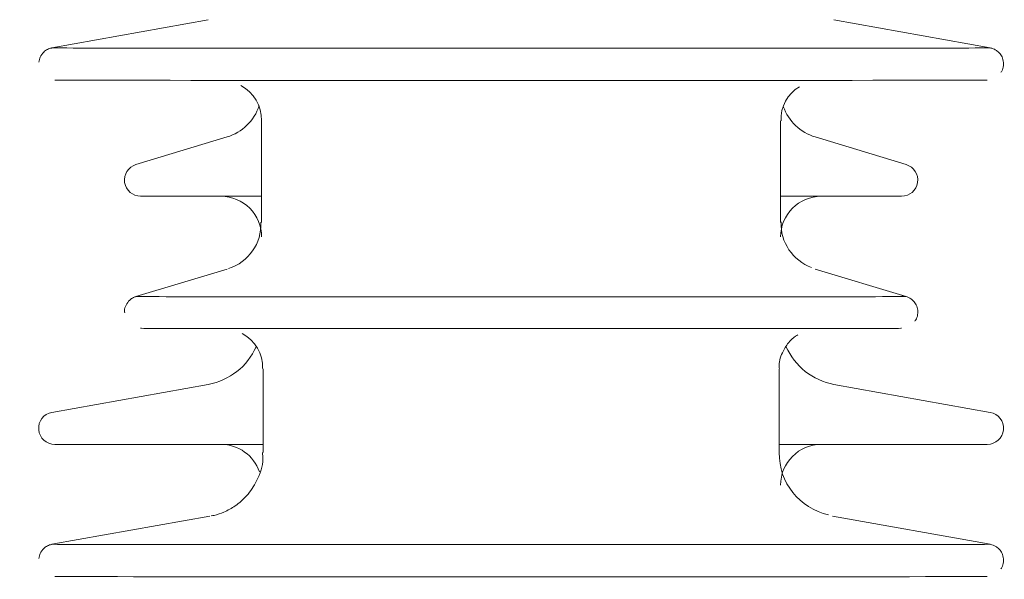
# Model space of a CAD drawing. Header units: millimetres. Extents: x -2674 to -2203, y -551 to -52.
# Tile 110 of 136: x -2285.469 to -2284.255, y -75.408 to -74.718. Entities that reach past the tile are written whole.
import ezdxf
from ezdxf.lldxf.tags import DXFTag

# ---------------------------------------------------------------- set-up
doc = ezdxf.new("R2010")
doc.units = ezdxf.units.MM
doc.layers.add('layer 1', color=7, linetype='Continuous')
tags = doc.linetypes.add('New Line13', pattern=[28.3, 19, -3.1, 3.1, -3.1]).pattern_tags.tags
tags[10:11] = [DXFTag(74, 4), DXFTag(75, 0), DXFTag(340, '0'), DXFTag(46, 1.0), DXFTag(50, 0.0), DXFTag(44, 0.0), DXFTag(45, 0.0)]
tags[8:9] = [DXFTag(74, 4), DXFTag(75, 0), DXFTag(340, '0'), DXFTag(46, 1.0), DXFTag(50, 0.0), DXFTag(44, 0.0), DXFTag(45, 0.0)]
tags[6:7] = [DXFTag(74, 4), DXFTag(75, 0), DXFTag(340, '0'), DXFTag(46, 1.0), DXFTag(50, 0.0), DXFTag(44, 0.0), DXFTag(45, 0.0)]
tags[4:5] = [DXFTag(74, 4), DXFTag(75, 0), DXFTag(340, '0'), DXFTag(46, 1.0), DXFTag(50, 0.0), DXFTag(44, 0.0), DXFTag(45, 0.0)]

msp = doc.modelspace()

# ---------------------------------------------------------------- linework, layer by layer
at = {"layer": 'layer 1', "linetype": 'New Line13', "lineweight": 9}
msp.add_open_spline([(-2284.5439, -71.8982), (-2284.5439, -71.8888), (-2284.5439, -71.8794), (-2284.5439, -71.87), (-2284.5439, -71.87), (-2284.5439, -69.9598), (-2285.3508, -70.2101), (-2285.8153, -71.7946), (-2285.8153, -71.7946), (-2286.513, -74.175), (-2286.4379, -79.5665), (-2286.2639, -82.8158), (-2286.2639, -82.8158), (-2286.1564, -84.824), (-2286.0111, -86.0139), (-2286.0111, -88.5338), (-2286.0111, -88.5338), (-2286.0111, -88.5391), (-2286.0111, -88.5445), (-2286.0111, -88.5498), (-2286.0111, -88.5498), (-2286.0111, -92.7162), (-2286.18, -96.4901), (-2286.18, -100.6565), (-2286.18, -100.6565), (-2286.18, -100.6582), (-2286.18, -100.6599), (-2286.18, -100.6615)], degree=3, knots=[0, 0, 0, 0, 0.125, 0.125, 0.125, 0.125, 0.25, 0.25, 0.25, 0.25, 0.375, 0.375, 0.375, 0.375, 0.5, 0.5, 0.5, 0.5, 0.625, 0.625, 0.625, 0.625, 0.75, 0.75, 0.75, 0.75, 1, 1, 1, 1], dxfattribs=at)
at = {"layer": 'layer 1', "lineweight": 9}
for points, knots in [([(-2284.4742, -71.879), (-2284.4765, -71.7196), (-2284.4792, -71.585), (-2284.4882, -71.4581), (-2284.4882, -71.4581), (-2284.4964, -71.3426), (-2284.5097, -71.2336), (-2284.5265, -71.1361), (-2284.5265, -71.1361), (-2284.5411, -71.0513), (-2284.5582, -70.9752), (-2284.5781, -70.9069), (-2284.5781, -70.9069), (-2284.5908, -70.8631), (-2284.6046, -70.8224), (-2284.6195, -70.785), (-2284.6195, -70.785), (-2284.6321, -70.7533), (-2284.6454, -70.7239), (-2284.6595, -70.6967), (-2284.6595, -70.6967), (-2284.6714, -70.6737), (-2284.6838, -70.6523), (-2284.6971, -70.6322), (-2284.6971, -70.6322), (-2284.7121, -70.6095), (-2284.7281, -70.5883), (-2284.7451, -70.5693), (-2284.7451, -70.5693), (-2284.7727, -70.5385), (-2284.8027, -70.5132), (-2284.834, -70.4943), (-2284.834, -70.4943), (-2284.8673, -70.4742), (-2284.9019, -70.4614), (-2284.9367, -70.4553), (-2284.9367, -70.4553), (-2284.9703, -70.4493), (-2285.0042, -70.4496), (-2285.0382, -70.4555), (-2285.0382, -70.4555), (-2285.0699, -70.461), (-2285.1017, -70.4713), (-2285.1337, -70.4864), (-2285.1337, -70.4864), (-2285.1607, -70.4991), (-2285.1879, -70.5153), (-2285.2144, -70.5343), (-2285.2144, -70.5343), (-2285.2388, -70.5517), (-2285.2627, -70.5716), (-2285.2864, -70.5936), (-2285.2864, -70.5936), (-2285.3149, -70.6203), (-2285.3431, -70.6504), (-2285.371, -70.6836), (-2285.371, -70.6836), (-2285.4037, -70.7226), (-2285.436, -70.766), (-2285.468, -70.814), (-2285.468, -70.814), (-2285.5001, -70.8621), (-2285.532, -70.9148), (-2285.5633, -70.972), (-2285.5633, -70.972), (-2285.5934, -71.0268), (-2285.6231, -71.0857), (-2285.6522, -71.1486), (-2285.6522, -71.1486), (-2285.6801, -71.2088), (-2285.7074, -71.2726), (-2285.7342, -71.3402), (-2285.7342, -71.3402), (-2285.7605, -71.4066), (-2285.7863, -71.4766), (-2285.8114, -71.5502), (-2285.8114, -71.5502), (-2285.8613, -71.6968), (-2285.9084, -71.8579), (-2285.9521, -72.0324), (-2285.9521, -72.0324), (-2285.9956, -72.2061), (-2286.0358, -72.393), (-2286.0728, -72.5912), (-2286.0728, -72.5912), (-2286.1098, -72.7894), (-2286.1436, -72.9988), (-2286.1743, -73.2172), (-2286.1743, -73.2172), (-2286.2051, -73.4358), (-2286.2327, -73.6634), (-2286.2575, -73.8979), (-2286.2575, -73.8979), (-2286.2824, -74.1329), (-2286.3044, -74.3749), (-2286.3239, -74.6221), (-2286.3239, -74.6221), (-2286.3434, -74.8705), (-2286.3603, -75.1242), (-2286.3749, -75.3815), (-2286.3749, -75.3815), (-2286.3814, -75.4964), (-2286.3874, -75.6121), (-2286.393, -75.7284), (-2286.393, -75.7284), (-2286.3988, -75.849), (-2286.4041, -75.9703), (-2286.409, -76.0922), (-2286.409, -76.0922), (-2286.414, -76.2184), (-2286.4185, -76.3452), (-2286.4226, -76.4725), (-2286.4226, -76.4725), (-2286.4266, -76.5943), (-2286.43, -76.7165), (-2286.4331, -76.8391), (-2286.4331, -76.8391), (-2286.4358, -76.9425), (-2286.4381, -77.0462), (-2286.4401, -77.1501), (-2286.4401, -77.1501), (-2286.4418, -77.2348), (-2286.4433, -77.3196), (-2286.4446, -77.4044), (-2286.4446, -77.4044), (-2286.446, -77.4926), (-2286.4472, -77.5809), (-2286.4482, -77.6692), (-2286.4482, -77.6692), (-2286.4496, -77.797), (-2286.4507, -77.9249), (-2286.4514, -78.0529), (-2286.4514, -78.0529), (-2286.4522, -78.2033), (-2286.4525, -78.3538), (-2286.4524, -78.5041), (-2286.4524, -78.5041), (-2286.4523, -78.6525), (-2286.4517, -78.8007), (-2286.4507, -78.9486), (-2286.4507, -78.9486), (-2286.4497, -79.0906), (-2286.4483, -79.2322), (-2286.4466, -79.3734), (-2286.4466, -79.3734), (-2286.445, -79.5088), (-2286.443, -79.6438), (-2286.4406, -79.7783), (-2286.4406, -79.7783), (-2286.4383, -79.9112), (-2286.4357, -80.0436), (-2286.4328, -80.1754), (-2286.4328, -80.1754), (-2286.4271, -80.4386), (-2286.4201, -80.6991), (-2286.4121, -80.9553), (-2286.4121, -80.9553), (-2286.4042, -81.2112), (-2286.3952, -81.4629), (-2286.3855, -81.7088), (-2286.3855, -81.7088), (-2286.3757, -81.9543), (-2286.3651, -82.1941), (-2286.3539, -82.4257), (-2286.3539, -82.4257), (-2286.3427, -82.657), (-2286.3308, -82.8802), (-2286.3186, -83.0945), (-2286.3186, -83.0945), (-2286.3063, -83.3092), (-2286.2937, -83.515), (-2286.2809, -83.7151), (-2286.2809, -83.7151), (-2286.2682, -83.9158), (-2286.2553, -84.1108), (-2286.2424, -84.3036), (-2286.2424, -84.3036), (-2286.2296, -84.4965), (-2286.2169, -84.6873), (-2286.2044, -84.8797), (-2286.2044, -84.8797), (-2286.192, -85.0714), (-2286.1799, -85.2647), (-2286.1683, -85.4642), (-2286.1683, -85.4642), (-2286.1569, -85.6618), (-2286.1459, -85.8654), (-2286.1359, -86.0788), (-2286.1359, -86.0788), (-2286.1285, -86.2367), (-2286.1215, -86.4), (-2286.1153, -86.5696), (-2286.1153, -86.5696), (-2286.1091, -86.7379), (-2286.1035, -86.9125), (-2286.0988, -87.0929), (-2286.0988, -87.0929), (-2286.0948, -87.2472), (-2286.0914, -87.4058), (-2286.0887, -87.5676), (-2286.0887, -87.5676), (-2286.086, -87.7324), (-2286.084, -87.9005), (-2286.0827, -88.07), (-2286.0827, -88.07), (-2286.0814, -88.2461), (-2286.081, -88.4238), (-2286.081, -88.6012), (-2286.081, -88.6012), (-2286.081, -88.7778), (-2286.0814, -88.9542), (-2286.0821, -89.1303), (-2286.0821, -89.1303), (-2286.0827, -89.3042), (-2286.0836, -89.4778), (-2286.0848, -89.6508), (-2286.0848, -89.6508), (-2286.0859, -89.8226), (-2286.0873, -89.9939), (-2286.0889, -90.1644), (-2286.0889, -90.1644), (-2286.0905, -90.3345), (-2286.0923, -90.5038), (-2286.0943, -90.6724), (-2286.0943, -90.6724), (-2286.0985, -91.0251), (-2286.1036, -91.3745), (-2286.1091, -91.7207), (-2286.1091, -91.7207), (-2286.1147, -92.0673), (-2286.1209, -92.4107), (-2286.1274, -92.7518), (-2286.1274, -92.7518), (-2286.134, -93.0931), (-2286.1409, -93.4321), (-2286.1479, -93.7699), (-2286.1479, -93.7699), (-2286.155, -94.1078), (-2286.1622, -94.4446), (-2286.1693, -94.7816), (-2286.1693, -94.7816), (-2286.1765, -95.1184), (-2286.1836, -95.4554), (-2286.1905, -95.794), (-2286.1905, -95.794), (-2286.1956, -96.0421), (-2286.2005, -96.2909), (-2286.2052, -96.5411), (-2286.2052, -96.5411), (-2286.21, -96.791), (-2286.2145, -97.0421), (-2286.2187, -97.295), (-2286.2187, -97.295), (-2286.2229, -97.5429), (-2286.2268, -97.7925), (-2286.2303, -98.0438), (-2286.2303, -98.0438), (-2286.2317, -98.1397), (-2286.233, -98.236), (-2286.2342, -98.3325), (-2286.2342, -98.3325), (-2286.2354, -98.4306), (-2286.2366, -98.529), (-2286.2378, -98.6278), (-2286.2378, -98.6278), (-2286.2392, -98.7511), (-2286.2405, -98.8748), (-2286.2417, -98.9987), (-2286.2417, -98.9987), (-2286.2432, -99.1516), (-2286.2444, -99.3047), (-2286.2456, -99.4599), (-2286.2456, -99.4599), (-2286.2469, -99.6449), (-2286.248, -99.8328), (-2286.2487, -100.0133), (-2286.2487, -100.0133), (-2286.2493, -100.1748), (-2286.2496, -100.3303), (-2286.2498, -100.5015)], [0, 0, 0, 0, 0.014085, 0.014085, 0.014085, 0.014085, 0.028169, 0.028169, 0.028169, 0.028169, 0.042254, 0.042254, 0.042254, 0.042254, 0.056338, 0.056338, 0.056338, 0.056338, 0.070423, 0.070423, 0.070423, 0.070423, 0.084507, 0.084507, 0.084507, 0.084507, 0.098592, 0.098592, 0.098592, 0.098592, 0.112676, 0.112676, 0.112676, 0.112676, 0.126761, 0.126761, 0.126761, 0.126761, 0.140845, 0.140845, 0.140845, 0.140845, 0.15493, 0.15493, 0.15493, 0.15493, 0.169014, 0.169014, 0.169014, 0.169014, 0.183099, 0.183099, 0.183099, 0.183099, 0.197183, 0.197183, 0.197183, 0.197183, 0.211268, 0.211268, 0.211268, 0.211268, 0.225352, 0.225352, 0.225352, 0.225352, 0.239437, 0.239437, 0.239437, 0.239437, 0.253521, 0.253521, 0.253521, 0.253521, 0.267606, 0.267606, 0.267606, 0.267606, 0.28169, 0.28169, 0.28169, 0.28169, 0.295775, 0.295775, 0.295775, 0.295775, 0.309859, 0.309859, 0.309859, 0.309859, 0.323944, 0.323944, 0.323944, 0.323944, 0.338028, 0.338028, 0.338028, 0.338028, 0.352113, 0.352113, 0.352113, 0.352113, 0.366197, 0.366197, 0.366197, 0.366197, 0.380282, 0.380282, 0.380282, 0.380282, 0.394366, 0.394366, 0.394366, 0.394366, 0.408451, 0.408451, 0.408451, 0.408451, 0.422535, 0.422535, 0.422535, 0.422535, 0.43662, 0.43662, 0.43662, 0.43662, 0.450704, 0.450704, 0.450704, 0.450704, 0.464789, 0.464789, 0.464789, 0.464789, 0.478873, 0.478873, 0.478873, 0.478873, 0.492958, 0.492958, 0.492958, 0.492958, 0.507042, 0.507042, 0.507042, 0.507042, 0.521127, 0.521127, 0.521127, 0.521127, 0.535211, 0.535211, 0.535211, 0.535211, 0.549296, 0.549296, 0.549296, 0.549296, 0.56338, 0.56338, 0.56338, 0.56338, 0.577465, 0.577465, 0.577465, 0.577465, 0.591549, 0.591549, 0.591549, 0.591549, 0.605634, 0.605634, 0.605634, 0.605634, 0.619718, 0.619718, 0.619718, 0.619718, 0.633803, 0.633803, 0.633803, 0.633803, 0.647887, 0.647887, 0.647887, 0.647887, 0.661972, 0.661972, 0.661972, 0.661972, 0.676056, 0.676056, 0.676056, 0.676056, 0.690141, 0.690141, 0.690141, 0.690141, 0.704225, 0.704225, 0.704225, 0.704225, 0.71831, 0.71831, 0.71831, 0.71831, 0.732394, 0.732394, 0.732394, 0.732394, 0.746479, 0.746479, 0.746479, 0.746479, 0.760563, 0.760563, 0.760563, 0.760563, 0.774648, 0.774648, 0.774648, 0.774648, 0.788732, 0.788732, 0.788732, 0.788732, 0.802817, 0.802817, 0.802817, 0.802817, 0.816901, 0.816901, 0.816901, 0.816901, 0.830986, 0.830986, 0.830986, 0.830986, 0.84507, 0.84507, 0.84507, 0.84507, 0.859155, 0.859155, 0.859155, 0.859155, 0.873239, 0.873239, 0.873239, 0.873239, 0.887324, 0.887324, 0.887324, 0.887324, 0.901408, 0.901408, 0.901408, 0.901408, 0.915493, 0.915493, 0.915493, 0.915493, 0.929577, 0.929577, 0.929577, 0.929577, 0.943662, 0.943662, 0.943662, 0.943662, 0.957746, 0.957746, 0.957746, 0.957746, 0.971831, 0.971831, 0.971831, 0.971831, 1, 1, 1, 1]), ([(-2286.1099, -100.5015), (-2286.1097, -100.3506), (-2286.1094, -100.2125), (-2286.1089, -100.0693), (-2286.1089, -100.0693), (-2286.1084, -99.9019), (-2286.1074, -99.7273), (-2286.1063, -99.5554), (-2286.1063, -99.5554), (-2286.1053, -99.4083), (-2286.1041, -99.2631), (-2286.1028, -99.1179), (-2286.1028, -99.1179), (-2286.1017, -98.9968), (-2286.1005, -98.8758), (-2286.0992, -98.7552), (-2286.0992, -98.7552), (-2286.0982, -98.6585), (-2286.0971, -98.562), (-2286.0959, -98.4658), (-2286.0959, -98.4658), (-2286.0948, -98.3789), (-2286.0937, -98.2921), (-2286.0926, -98.2055), (-2286.0926, -98.2055), (-2286.0898, -97.9965), (-2286.0867, -97.7888), (-2286.0835, -97.5822), (-2286.0835, -97.5822), (-2286.0801, -97.3698), (-2286.0765, -97.1587), (-2286.0728, -96.9486), (-2286.0728, -96.9486), (-2286.066, -96.5723), (-2286.0588, -96.1993), (-2286.0512, -95.8282), (-2286.0512, -95.8282), (-2286.0437, -95.457), (-2286.0359, -95.0878), (-2286.028, -94.7188), (-2286.028, -94.7188), (-2286.021, -94.3894), (-2286.014, -94.0602), (-2286.0071, -93.7298), (-2286.0071, -93.7298), (-2286.0002, -93.3998), (-2285.9935, -93.0687), (-2285.9872, -92.7353), (-2285.9872, -92.7353), (-2285.9808, -92.4025), (-2285.9748, -92.0675), (-2285.9693, -91.7294), (-2285.9693, -91.7294), (-2285.9639, -91.3921), (-2285.959, -91.0517), (-2285.9548, -90.7081), (-2285.9548, -90.7081), (-2285.9525, -90.5131), (-2285.9504, -90.3171), (-2285.9486, -90.1202), (-2285.9486, -90.1202), (-2285.9467, -89.9222), (-2285.9452, -89.7234), (-2285.944, -89.5238), (-2285.944, -89.5238), (-2285.9429, -89.3221), (-2285.942, -89.1196), (-2285.9415, -88.9168), (-2285.9415, -88.9168), (-2285.941, -88.7094), (-2285.9407, -88.5016), (-2285.9415, -88.2945), (-2285.9415, -88.2945), (-2285.9423, -88.0925), (-2285.9441, -87.8912), (-2285.9468, -87.6939), (-2285.9468, -87.6939), (-2285.9496, -87.5018), (-2285.9533, -87.3135), (-2285.9579, -87.1311), (-2285.9579, -87.1311), (-2285.9624, -86.9486), (-2285.9679, -86.7719), (-2285.9741, -86.6015), (-2285.9741, -86.6015), (-2285.9803, -86.4301), (-2285.9872, -86.265), (-2285.9946, -86.1055), (-2285.9946, -86.1055), (-2286.0045, -85.8905), (-2286.0154, -85.6855), (-2286.0269, -85.4867), (-2286.0269, -85.4867), (-2286.0384, -85.2867), (-2286.0504, -85.0931), (-2286.0628, -84.9014), (-2286.0628, -84.9014), (-2286.0751, -84.7095), (-2286.0878, -84.5196), (-2286.1006, -84.3277), (-2286.1006, -84.3277), (-2286.1133, -84.1366), (-2286.1261, -83.9435), (-2286.1388, -83.745), (-2286.1388, -83.745), (-2286.1514, -83.5476), (-2286.164, -83.3447), (-2286.1762, -83.1334), (-2286.1762, -83.1334), (-2286.1883, -82.9228), (-2286.2001, -82.7039), (-2286.2113, -82.4767), (-2286.2113, -82.4767), (-2286.2225, -82.2493), (-2286.2331, -82.0138), (-2286.2429, -81.7724), (-2286.2429, -81.7724), (-2286.2527, -81.5306), (-2286.2617, -81.283), (-2286.2697, -81.0311), (-2286.2697, -81.0311), (-2286.2778, -80.7788), (-2286.2849, -80.5222), (-2286.2909, -80.2627), (-2286.2909, -80.2627), (-2286.2939, -80.1329), (-2286.2966, -80.0023), (-2286.299, -79.8711), (-2286.299, -79.8711), (-2286.3014, -79.7393), (-2286.3036, -79.607), (-2286.3054, -79.4741), (-2286.3054, -79.4741), (-2286.3072, -79.3363), (-2286.3087, -79.1979), (-2286.3099, -79.0592), (-2286.3099, -79.0592), (-2286.3111, -78.9147), (-2286.3119, -78.7697), (-2286.3123, -78.6246), (-2286.3123, -78.6246), (-2286.3126, -78.4744), (-2286.3126, -78.324), (-2286.312, -78.1735), (-2286.312, -78.1735), (-2286.3115, -78.0394), (-2286.3106, -77.9052), (-2286.3093, -77.7711), (-2286.3093, -77.7711), (-2286.3084, -77.6769), (-2286.3072, -77.5827), (-2286.3059, -77.4886), (-2286.3059, -77.4886), (-2286.3047, -77.4073), (-2286.3034, -77.3261), (-2286.302, -77.2449), (-2286.302, -77.2449), (-2286.3002, -77.1477), (-2286.2982, -77.0506), (-2286.2959, -76.9537), (-2286.2959, -76.9537), (-2286.2932, -76.8374), (-2286.2902, -76.7214), (-2286.2867, -76.6057), (-2286.2867, -76.6057), (-2286.2829, -76.4773), (-2286.2787, -76.3493), (-2286.2739, -76.2219), (-2286.2739, -76.2219), (-2286.2693, -76.0982), (-2286.2642, -75.9749), (-2286.2586, -75.8523), (-2286.2586, -75.8523), (-2286.2533, -75.7341), (-2286.2475, -75.6164), (-2286.2412, -75.4995), (-2286.2412, -75.4995), (-2286.2272, -75.2396), (-2286.2109, -74.9833), (-2286.1919, -74.7321), (-2286.1919, -74.7321), (-2286.1732, -74.4833), (-2286.1519, -74.2395), (-2286.1277, -74.0026), (-2286.1277, -74.0026), (-2286.1036, -73.7661), (-2286.0766, -73.5365), (-2286.0466, -73.3159), (-2286.0466, -73.3159), (-2286.0167, -73.0956), (-2285.9837, -72.8842), (-2285.9475, -72.684), (-2285.9475, -72.684), (-2285.9114, -72.4842), (-2285.8721, -72.2955), (-2285.8297, -72.1205), (-2285.8297, -72.1205), (-2285.787, -71.945), (-2285.7412, -71.7832), (-2285.6929, -71.637), (-2285.6929, -71.637), (-2285.6686, -71.5635), (-2285.6437, -71.4939), (-2285.6183, -71.4281), (-2285.6183, -71.4281), (-2285.5926, -71.3614), (-2285.5664, -71.2985), (-2285.5399, -71.2396), (-2285.5399, -71.2396), (-2285.5122, -71.1782), (-2285.4843, -71.1211), (-2285.4562, -71.0682), (-2285.4562, -71.0682), (-2285.427, -71.0131), (-2285.3976, -70.9627), (-2285.3681, -70.9169), (-2285.3681, -70.9169), (-2285.3383, -70.8704), (-2285.3085, -70.8287), (-2285.2791, -70.7921), (-2285.2791, -70.7921), (-2285.2536, -70.7603), (-2285.2284, -70.7324), (-2285.2038, -70.7083), (-2285.2038, -70.7083), (-2285.1837, -70.6885), (-2285.1639, -70.6713), (-2285.145, -70.6568), (-2285.145, -70.6568), (-2285.1252, -70.6417), (-2285.1063, -70.6294), (-2285.0879, -70.6196), (-2285.0879, -70.6196), (-2285.0659, -70.608), (-2285.0445, -70.5998), (-2285.0238, -70.5952), (-2285.0238, -70.5952), (-2285.0015, -70.5903), (-2284.98, -70.5897), (-2284.9598, -70.5931), (-2284.9598, -70.5931), (-2284.9388, -70.5967), (-2284.9192, -70.6048), (-2284.9003, -70.617), (-2284.9003, -70.617), (-2284.8822, -70.6288), (-2284.8648, -70.6443), (-2284.8469, -70.6651), (-2284.8469, -70.6651), (-2284.8358, -70.678), (-2284.8245, -70.6929), (-2284.813, -70.7105), (-2284.813, -70.7105), (-2284.8029, -70.726), (-2284.7927, -70.7437), (-2284.7826, -70.7631), (-2284.7826, -70.7631), (-2284.7708, -70.786), (-2284.7594, -70.8114), (-2284.7484, -70.8393), (-2284.7484, -70.8393), (-2284.7354, -70.8723), (-2284.7231, -70.9087), (-2284.7116, -70.9487), (-2284.7116, -70.9487), (-2284.6983, -70.9946), (-2284.6861, -71.0453), (-2284.6753, -71.1003), (-2284.6753, -71.1003), (-2284.6632, -71.1618), (-2284.6527, -71.2287), (-2284.6439, -71.302), (-2284.6439, -71.302), (-2284.6341, -71.3831), (-2284.6263, -71.4719), (-2284.6217, -71.564), (-2284.6217, -71.564), (-2284.6176, -71.6434), (-2284.6159, -71.7252), (-2284.6148, -71.8174)], [0, 0, 0, 0, 0.014085, 0.014085, 0.014085, 0.014085, 0.028169, 0.028169, 0.028169, 0.028169, 0.042254, 0.042254, 0.042254, 0.042254, 0.056338, 0.056338, 0.056338, 0.056338, 0.070423, 0.070423, 0.070423, 0.070423, 0.084507, 0.084507, 0.084507, 0.084507, 0.098592, 0.098592, 0.098592, 0.098592, 0.112676, 0.112676, 0.112676, 0.112676, 0.126761, 0.126761, 0.126761, 0.126761, 0.140845, 0.140845, 0.140845, 0.140845, 0.15493, 0.15493, 0.15493, 0.15493, 0.169014, 0.169014, 0.169014, 0.169014, 0.183099, 0.183099, 0.183099, 0.183099, 0.197183, 0.197183, 0.197183, 0.197183, 0.211268, 0.211268, 0.211268, 0.211268, 0.225352, 0.225352, 0.225352, 0.225352, 0.239437, 0.239437, 0.239437, 0.239437, 0.253521, 0.253521, 0.253521, 0.253521, 0.267606, 0.267606, 0.267606, 0.267606, 0.28169, 0.28169, 0.28169, 0.28169, 0.295775, 0.295775, 0.295775, 0.295775, 0.309859, 0.309859, 0.309859, 0.309859, 0.323944, 0.323944, 0.323944, 0.323944, 0.338028, 0.338028, 0.338028, 0.338028, 0.352113, 0.352113, 0.352113, 0.352113, 0.366197, 0.366197, 0.366197, 0.366197, 0.380282, 0.380282, 0.380282, 0.380282, 0.394366, 0.394366, 0.394366, 0.394366, 0.408451, 0.408451, 0.408451, 0.408451, 0.422535, 0.422535, 0.422535, 0.422535, 0.43662, 0.43662, 0.43662, 0.43662, 0.450704, 0.450704, 0.450704, 0.450704, 0.464789, 0.464789, 0.464789, 0.464789, 0.478873, 0.478873, 0.478873, 0.478873, 0.492958, 0.492958, 0.492958, 0.492958, 0.507042, 0.507042, 0.507042, 0.507042, 0.521127, 0.521127, 0.521127, 0.521127, 0.535211, 0.535211, 0.535211, 0.535211, 0.549296, 0.549296, 0.549296, 0.549296, 0.56338, 0.56338, 0.56338, 0.56338, 0.577465, 0.577465, 0.577465, 0.577465, 0.591549, 0.591549, 0.591549, 0.591549, 0.605634, 0.605634, 0.605634, 0.605634, 0.619718, 0.619718, 0.619718, 0.619718, 0.633803, 0.633803, 0.633803, 0.633803, 0.647887, 0.647887, 0.647887, 0.647887, 0.661972, 0.661972, 0.661972, 0.661972, 0.676056, 0.676056, 0.676056, 0.676056, 0.690141, 0.690141, 0.690141, 0.690141, 0.704225, 0.704225, 0.704225, 0.704225, 0.71831, 0.71831, 0.71831, 0.71831, 0.732394, 0.732394, 0.732394, 0.732394, 0.746479, 0.746479, 0.746479, 0.746479, 0.760563, 0.760563, 0.760563, 0.760563, 0.774648, 0.774648, 0.774648, 0.774648, 0.788732, 0.788732, 0.788732, 0.788732, 0.802817, 0.802817, 0.802817, 0.802817, 0.816901, 0.816901, 0.816901, 0.816901, 0.830986, 0.830986, 0.830986, 0.830986, 0.84507, 0.84507, 0.84507, 0.84507, 0.859155, 0.859155, 0.859155, 0.859155, 0.873239, 0.873239, 0.873239, 0.873239, 0.887324, 0.887324, 0.887324, 0.887324, 0.901408, 0.901408, 0.901408, 0.901408, 0.915493, 0.915493, 0.915493, 0.915493, 0.929577, 0.929577, 0.929577, 0.929577, 0.943662, 0.943662, 0.943662, 0.943662, 0.957746, 0.957746, 0.957746, 0.957746, 0.971831, 0.971831, 0.971831, 0.971831, 1, 1, 1, 1]), ([(-2285.4291, -74.7526), (-2285.4295, -74.7526), (-2285.4299, -74.7527), (-2285.4303, -74.7528), (-2285.4303, -74.7528), (-2285.4318, -74.7531), (-2285.4335, -74.7537), (-2285.435, -74.7544), (-2285.435, -74.7544), (-2285.4367, -74.7553), (-2285.4383, -74.7564), (-2285.4398, -74.7578), (-2285.4398, -74.7578), (-2285.4416, -74.7595), (-2285.4432, -74.7616), (-2285.4442, -74.7639), (-2285.4442, -74.7639), (-2285.445, -74.7658), (-2285.4454, -74.7679), (-2285.4459, -74.7703)], [0, 0, 0, 0, 0.166667, 0.166667, 0.166667, 0.166667, 0.333333, 0.333333, 0.333333, 0.333333, 0.5, 0.5, 0.5, 0.5, 0.666667, 0.666667, 0.666667, 0.666667, 1, 1, 1, 1]), ([(-2285.4296, -74.7526), (-2285.4296, -74.7528), (-2285.1711, -74.753), (-2284.8519, -74.753), (-2284.8519, -74.753), (-2284.5327, -74.753), (-2284.2735, -74.7528), (-2284.2725, -74.7526)], [0, 0, 0, 0, 0.333333, 0.333333, 0.333333, 0.333333, 1, 1, 1, 1]), ([(-2284.2593, -74.7827), (-2284.2585, -74.7816), (-2284.2579, -74.7807), (-2284.2574, -74.7796), (-2284.2574, -74.7796), (-2284.2565, -74.7775), (-2284.2561, -74.775), (-2284.2561, -74.7726), (-2284.2561, -74.7726), (-2284.2561, -74.77), (-2284.2565, -74.7675), (-2284.2574, -74.7651), (-2284.2574, -74.7651), (-2284.2581, -74.7633), (-2284.2591, -74.7616), (-2284.2603, -74.76), (-2284.2603, -74.76), (-2284.2613, -74.7587), (-2284.2625, -74.7575), (-2284.2638, -74.7565), (-2284.2638, -74.7565), (-2284.2649, -74.7557), (-2284.266, -74.755), (-2284.2673, -74.7543), (-2284.2673, -74.7543), (-2284.2683, -74.7539), (-2284.2693, -74.7535), (-2284.2704, -74.7531), (-2284.2704, -74.7531), (-2284.2712, -74.7529), (-2284.272, -74.7527), (-2284.2727, -74.7526), (-2284.2727, -74.7526), (-2284.2731, -74.7525), (-2284.2734, -74.7525), (-2284.2737, -74.7525), (-2284.2737, -74.7525), (-2284.274, -74.7524), (-2284.2742, -74.7524), (-2284.2743, -74.7524), (-2284.2743, -74.7524), (-2284.2745, -74.7524), (-2284.2747, -74.7524), (-2284.2748, -74.7524), (-2284.2748, -74.7524), (-2284.275, -74.7523), (-2284.2752, -74.7523), (-2284.2753, -74.7523), (-2284.2753, -74.7523), (-2284.2756, -74.7523), (-2284.2757, -74.7523), (-2284.2759, -74.7523), (-2284.2759, -74.7523), (-2284.2762, -74.7523), (-2284.2768, -74.7523), (-2284.2773, -74.7523)], [0, 0, 0, 0, 0.066667, 0.066667, 0.066667, 0.066667, 0.133333, 0.133333, 0.133333, 0.133333, 0.2, 0.2, 0.2, 0.2, 0.266667, 0.266667, 0.266667, 0.266667, 0.333333, 0.333333, 0.333333, 0.333333, 0.4, 0.4, 0.4, 0.4, 0.466667, 0.466667, 0.466667, 0.466667, 0.533333, 0.533333, 0.533333, 0.533333, 0.6, 0.6, 0.6, 0.6, 0.666667, 0.666667, 0.666667, 0.666667, 0.733333, 0.733333, 0.733333, 0.733333, 0.8, 0.8, 0.8, 0.8, 0.866667, 0.866667, 0.866667, 0.866667, 1, 1, 1, 1]), ([(-2285.4261, -74.7923), (-2285.4261, -74.7924), (-2285.3162, -74.7926), (-2285.138, -74.7926), (-2285.138, -74.7926), (-2284.9598, -74.7927), (-2284.7404, -74.7927), (-2284.5625, -74.7926), (-2284.5625, -74.7926), (-2284.3846, -74.7926), (-2284.2754, -74.7924), (-2284.2761, -74.7923)], [0, 0, 0, 0, 0.25, 0.25, 0.25, 0.25, 0.5, 0.5, 0.5, 0.5, 1, 1, 1, 1]), ([(-2285.3261, -74.8964), (-2285.3355, -74.8993), (-2285.3415, -74.9087), (-2285.34, -74.9185), (-2285.34, -74.9185), (-2285.3386, -74.9283), (-2285.3302, -74.9355), (-2285.3203, -74.9355)], [0, 0, 0, 0, 0.333333, 0.333333, 0.333333, 0.333333, 1, 1, 1, 1]), ([(-2284.3818, -74.9355), (-2284.3719, -74.9355), (-2284.3635, -74.9283), (-2284.3621, -74.9185), (-2284.3621, -74.9185), (-2284.3606, -74.9087), (-2284.3666, -74.8993), (-2284.3761, -74.8964)], [0, 0, 0, 0, 0.333333, 0.333333, 0.333333, 0.333333, 1, 1, 1, 1]), ([(-2285.1711, -74.9855), (-2285.1711, -74.9723), (-2285.1763, -74.9596), (-2285.1857, -74.9502), (-2285.1857, -74.9502), (-2285.1951, -74.9408), (-2285.2078, -74.9355), (-2285.2211, -74.9355)], [0, 0, 0, 0, 0.333333, 0.333333, 0.333333, 0.333333, 1, 1, 1, 1]), ([(-2284.4811, -74.9355), (-2284.4943, -74.9355), (-2284.507, -74.9408), (-2284.5164, -74.9502), (-2284.5164, -74.9502), (-2284.5258, -74.9596), (-2284.5311, -74.9723), (-2284.5311, -74.9855)], [0, 0, 0, 0, 0.333333, 0.333333, 0.333333, 0.333333, 1, 1, 1, 1]), ([(-2285.3256, -75.059), (-2285.3267, -75.0594), (-2285.3279, -75.0598), (-2285.329, -75.0603), (-2285.329, -75.0603), (-2285.3307, -75.0612), (-2285.3323, -75.0622), (-2285.3337, -75.0635), (-2285.3337, -75.0635), (-2285.3356, -75.0652), (-2285.3371, -75.0673), (-2285.3383, -75.0697), (-2285.3383, -75.0697), (-2285.3394, -75.0719), (-2285.3402, -75.0743), (-2285.3402, -75.0766), (-2285.3402, -75.0766), (-2285.3402, -75.0775), (-2285.3401, -75.0784), (-2285.3399, -75.0794)], [0, 0, 0, 0, 0.166667, 0.166667, 0.166667, 0.166667, 0.333333, 0.333333, 0.333333, 0.333333, 0.5, 0.5, 0.5, 0.5, 0.666667, 0.666667, 0.666667, 0.666667, 1, 1, 1, 1]), ([(-2285.3261, -75.0592), (-2285.3261, -75.0593), (-2285.1139, -75.0595), (-2284.852, -75.0595), (-2284.852, -75.0595), (-2284.59, -75.0595), (-2284.3771, -75.0593), (-2284.3761, -75.0592)], [0, 0, 0, 0, 0.333333, 0.333333, 0.333333, 0.333333, 1, 1, 1, 1]), ([(-2284.3655, -75.0895), (-2284.3651, -75.089), (-2284.3647, -75.0885), (-2284.3644, -75.088), (-2284.3644, -75.088), (-2284.3631, -75.0862), (-2284.3624, -75.0838), (-2284.3621, -75.0814), (-2284.3621, -75.0814), (-2284.3617, -75.0789), (-2284.3618, -75.0765), (-2284.3623, -75.0741), (-2284.3623, -75.0741), (-2284.3627, -75.072), (-2284.3636, -75.0699), (-2284.3647, -75.0681), (-2284.3647, -75.0681), (-2284.3656, -75.0665), (-2284.3667, -75.0651), (-2284.368, -75.0639), (-2284.368, -75.0639), (-2284.369, -75.0629), (-2284.3702, -75.062), (-2284.3715, -75.0612), (-2284.3715, -75.0612), (-2284.3726, -75.0606), (-2284.3737, -75.06), (-2284.3749, -75.0596), (-2284.3749, -75.0596), (-2284.3758, -75.0592), (-2284.3767, -75.059), (-2284.3776, -75.0588), (-2284.3776, -75.0588), (-2284.3782, -75.0587), (-2284.3787, -75.0586), (-2284.3792, -75.0585), (-2284.3792, -75.0585), (-2284.3795, -75.0585), (-2284.3797, -75.0584), (-2284.3799, -75.0584), (-2284.3799, -75.0584), (-2284.3801, -75.0584), (-2284.3803, -75.0584), (-2284.3804, -75.0584), (-2284.3804, -75.0584), (-2284.3806, -75.0584), (-2284.3807, -75.0584), (-2284.3808, -75.0583), (-2284.3808, -75.0583), (-2284.3811, -75.0583), (-2284.3812, -75.0583), (-2284.3813, -75.0583), (-2284.3813, -75.0583), (-2284.3814, -75.0583), (-2284.3815, -75.0583), (-2284.3816, -75.0583)], [0, 0, 0, 0, 0.066667, 0.066667, 0.066667, 0.066667, 0.133333, 0.133333, 0.133333, 0.133333, 0.2, 0.2, 0.2, 0.2, 0.266667, 0.266667, 0.266667, 0.266667, 0.333333, 0.333333, 0.333333, 0.333333, 0.4, 0.4, 0.4, 0.4, 0.466667, 0.466667, 0.466667, 0.466667, 0.533333, 0.533333, 0.533333, 0.533333, 0.6, 0.6, 0.6, 0.6, 0.666667, 0.666667, 0.666667, 0.666667, 0.733333, 0.733333, 0.733333, 0.733333, 0.8, 0.8, 0.8, 0.8, 0.866667, 0.866667, 0.866667, 0.866667, 1, 1, 1, 1]), ([(-2285.3203, -75.0983), (-2285.3203, -75.0984), (-2285.2306, -75.0985), (-2285.0852, -75.0986), (-2285.0852, -75.0986), (-2284.9397, -75.0986), (-2284.7606, -75.0986), (-2284.6154, -75.0986), (-2284.6154, -75.0986), (-2284.4703, -75.0985), (-2284.3812, -75.0984), (-2284.3818, -75.0983)], [0, 0, 0, 0, 0.25, 0.25, 0.25, 0.25, 0.5, 0.5, 0.5, 0.5, 1, 1, 1, 1]), ([(-2284.5326, -75.148), (-2284.5327, -75.1473), (-2284.5328, -75.1468), (-2284.5329, -75.1462), (-2284.5329, -75.1462), (-2284.5335, -75.1404), (-2284.5314, -75.1341), (-2284.5288, -75.1284), (-2284.5288, -75.1284), (-2284.5268, -75.124), (-2284.5243, -75.12), (-2284.5213, -75.1162), (-2284.5213, -75.1162), (-2284.5187, -75.1131), (-2284.5158, -75.1101), (-2284.5125, -75.108), (-2284.5125, -75.108), (-2284.5117, -75.1074), (-2284.5108, -75.1069), (-2284.5097, -75.1064)], [0, 0, 0, 0, 0.166667, 0.166667, 0.166667, 0.166667, 0.333333, 0.333333, 0.333333, 0.333333, 0.5, 0.5, 0.5, 0.5, 0.666667, 0.666667, 0.666667, 0.666667, 1, 1, 1, 1]), ([(-2285.4296, -75.2019), (-2285.4398, -75.2037), (-2285.4469, -75.213), (-2285.446, -75.2233), (-2285.446, -75.2233), (-2285.4451, -75.2336), (-2285.4364, -75.2415), (-2285.4261, -75.2415)], [0, 0, 0, 0, 0.333333, 0.333333, 0.333333, 0.333333, 1, 1, 1, 1]), ([(-2284.2761, -75.2415), (-2284.2657, -75.2415), (-2284.257, -75.2336), (-2284.2561, -75.2233), (-2284.2561, -75.2233), (-2284.2552, -75.213), (-2284.2623, -75.2037), (-2284.2725, -75.2019)], [0, 0, 0, 0, 0.333333, 0.333333, 0.333333, 0.333333, 1, 1, 1, 1]), ([(-2284.4811, -75.2415), (-2284.4943, -75.2415), (-2284.507, -75.2468), (-2284.5164, -75.2562), (-2284.5164, -75.2562), (-2284.5258, -75.2656), (-2284.5311, -75.2783), (-2284.5311, -75.2915)], [0, 0, 0, 0, 0.333333, 0.333333, 0.333333, 0.333333, 1, 1, 1, 1]), ([(-2285.1702, -75.2515), (-2285.1698, -75.2543), (-2285.1696, -75.2568), (-2285.1695, -75.2592), (-2285.1695, -75.2592), (-2285.1695, -75.2682), (-2285.1728, -75.2777), (-2285.1772, -75.2862), (-2285.1772, -75.2862), (-2285.1806, -75.293), (-2285.1847, -75.2992), (-2285.1896, -75.3047), (-2285.1896, -75.3047), (-2285.1938, -75.3094), (-2285.1986, -75.3136), (-2285.2037, -75.3172), (-2285.2037, -75.3172), (-2285.2081, -75.3201), (-2285.2127, -75.3227), (-2285.2176, -75.3248), (-2285.2176, -75.3248), (-2285.2215, -75.3265), (-2285.2257, -75.328), (-2285.2296, -75.3289), (-2285.2296, -75.3289), (-2285.2308, -75.3291), (-2285.2319, -75.3293), (-2285.2332, -75.3296)], [0, 0, 0, 0, 0.125, 0.125, 0.125, 0.125, 0.25, 0.25, 0.25, 0.25, 0.375, 0.375, 0.375, 0.375, 0.5, 0.5, 0.5, 0.5, 0.625, 0.625, 0.625, 0.625, 0.75, 0.75, 0.75, 0.75, 1, 1, 1, 1]), ([(-2285.4291, -75.3646), (-2285.4295, -75.3646), (-2285.4299, -75.3647), (-2285.4303, -75.3648), (-2285.4303, -75.3648), (-2285.4318, -75.3651), (-2285.4335, -75.3657), (-2285.435, -75.3664), (-2285.435, -75.3664), (-2285.4367, -75.3673), (-2285.4383, -75.3684), (-2285.4398, -75.3698), (-2285.4398, -75.3698), (-2285.4416, -75.3715), (-2285.4432, -75.3736), (-2285.4442, -75.3759), (-2285.4442, -75.3759), (-2285.445, -75.3778), (-2285.4454, -75.3799), (-2285.4459, -75.3823)], [0, 0, 0, 0, 0.166667, 0.166667, 0.166667, 0.166667, 0.333333, 0.333333, 0.333333, 0.333333, 0.5, 0.5, 0.5, 0.5, 0.666667, 0.666667, 0.666667, 0.666667, 1, 1, 1, 1]), ([(-2285.4296, -75.3646), (-2285.4296, -75.3648), (-2285.1711, -75.365), (-2284.8519, -75.365), (-2284.8519, -75.365), (-2284.5327, -75.365), (-2284.2735, -75.3648), (-2284.2726, -75.3646)], [0, 0, 0, 0, 0.333333, 0.333333, 0.333333, 0.333333, 1, 1, 1, 1]), ([(-2284.2593, -75.3947), (-2284.2585, -75.3936), (-2284.2579, -75.3927), (-2284.2574, -75.3916), (-2284.2574, -75.3916), (-2284.2565, -75.3895), (-2284.2561, -75.387), (-2284.2561, -75.3846), (-2284.2561, -75.3846), (-2284.2561, -75.382), (-2284.2565, -75.3795), (-2284.2574, -75.3771), (-2284.2574, -75.3771), (-2284.2581, -75.3753), (-2284.2591, -75.3736), (-2284.2603, -75.372), (-2284.2603, -75.372), (-2284.2613, -75.3707), (-2284.2625, -75.3695), (-2284.2638, -75.3685), (-2284.2638, -75.3685), (-2284.2649, -75.3677), (-2284.266, -75.367), (-2284.2673, -75.3663), (-2284.2673, -75.3663), (-2284.2683, -75.3659), (-2284.2693, -75.3654), (-2284.2704, -75.3651), (-2284.2704, -75.3651), (-2284.2712, -75.3649), (-2284.272, -75.3647), (-2284.2727, -75.3646), (-2284.2727, -75.3646), (-2284.2731, -75.3645), (-2284.2734, -75.3645), (-2284.2737, -75.3645), (-2284.2737, -75.3645), (-2284.274, -75.3644), (-2284.2742, -75.3644), (-2284.2743, -75.3644), (-2284.2743, -75.3644), (-2284.2745, -75.3644), (-2284.2747, -75.3644), (-2284.2748, -75.3644), (-2284.2748, -75.3644), (-2284.275, -75.3643), (-2284.2752, -75.3643), (-2284.2753, -75.3643), (-2284.2753, -75.3643), (-2284.2756, -75.3643), (-2284.2757, -75.3643), (-2284.2759, -75.3643), (-2284.2759, -75.3643), (-2284.2762, -75.3643), (-2284.2768, -75.3643), (-2284.2773, -75.3643)], [0, 0, 0, 0, 0.066667, 0.066667, 0.066667, 0.066667, 0.133333, 0.133333, 0.133333, 0.133333, 0.2, 0.2, 0.2, 0.2, 0.266667, 0.266667, 0.266667, 0.266667, 0.333333, 0.333333, 0.333333, 0.333333, 0.4, 0.4, 0.4, 0.4, 0.466667, 0.466667, 0.466667, 0.466667, 0.533333, 0.533333, 0.533333, 0.533333, 0.6, 0.6, 0.6, 0.6, 0.666667, 0.666667, 0.666667, 0.666667, 0.733333, 0.733333, 0.733333, 0.733333, 0.8, 0.8, 0.8, 0.8, 0.866667, 0.866667, 0.866667, 0.866667, 1, 1, 1, 1]), ([(-2285.4261, -75.4043), (-2285.4261, -75.4044), (-2285.3162, -75.4046), (-2285.138, -75.4046), (-2285.138, -75.4046), (-2284.9598, -75.4047), (-2284.7404, -75.4047), (-2284.5625, -75.4046), (-2284.5625, -75.4046), (-2284.3846, -75.4046), (-2284.2754, -75.4044), (-2284.2761, -75.4043)], [0, 0, 0, 0, 0.25, 0.25, 0.25, 0.25, 0.5, 0.5, 0.5, 0.5, 1, 1, 1, 1])]:
    msp.add_open_spline(points, degree=3, knots=knots, dxfattribs=at)
for points in [[(-2285.2369, -74.7181), (-2285.2369, -74.7181), (-2285.4296, -74.7526), (-2285.4296, -74.7526)], [(-2284.2725, -74.7526), (-2284.2725, -74.7526), (-2284.4652, -74.7181), (-2284.4652, -74.7181)], [(-2285.1712, -74.8421), (-2285.1711, -74.8241), (-2285.1809, -74.8074), (-2285.1968, -74.7989)], [(-2284.5079, -74.8004), (-2284.5226, -74.8092), (-2284.5313, -74.8254), (-2284.5304, -74.8425)], [(-2285.2137, -74.8624), (-2285.195, -74.8568), (-2285.1802, -74.8424), (-2285.1741, -74.8238)], [(-2284.5277, -74.8249), (-2284.5213, -74.843), (-2284.5067, -74.8569), (-2284.4884, -74.8624)], [(-2285.1711, -74.8423), (-2285.1711, -74.8423), (-2285.1711, -74.9678), (-2285.1711, -74.9678)], [(-2284.5311, -74.9678), (-2284.5311, -74.9678), (-2284.5311, -74.8423), (-2284.5311, -74.8423)], [(-2285.2137, -74.8624), (-2285.2137, -74.8624), (-2285.3261, -74.8964), (-2285.3261, -74.8964)], [(-2284.3761, -74.8964), (-2284.3761, -74.8964), (-2284.4884, -74.8624), (-2284.4884, -74.8624)], [(-2285.1711, -74.9355), (-2285.1711, -74.9355), (-2285.3203, -74.9355), (-2285.3203, -74.9355)], [(-2284.3818, -74.9355), (-2284.3818, -74.9355), (-2284.5311, -74.9355), (-2284.5311, -74.9355)], [(-2285.2118, -75.0246), (-2285.1872, -75.0167), (-2285.1709, -74.9934), (-2285.1719, -74.9676)], [(-2284.5305, -74.9672), (-2284.5315, -74.9921), (-2284.5162, -75.0148), (-2284.4928, -75.0233)], [(-2285.2137, -75.0252), (-2285.2137, -75.0252), (-2285.3261, -75.0592), (-2285.3261, -75.0592)], [(-2284.3761, -75.0592), (-2284.3761, -75.0592), (-2284.4884, -75.0252), (-2284.4884, -75.0252)], [(-2285.1698, -75.1479), (-2285.1692, -75.1299), (-2285.179, -75.1132), (-2285.195, -75.1048)], [(-2285.2369, -75.1674), (-2285.2108, -75.1627), (-2285.1887, -75.1454), (-2285.178, -75.1211)], [(-2284.5244, -75.1206), (-2284.5137, -75.1451), (-2284.4915, -75.1626), (-2284.4652, -75.1674)], [(-2285.1692, -75.1483), (-2285.1692, -75.1483), (-2285.1692, -75.2513), (-2285.1692, -75.2513)], [(-2284.5329, -75.2513), (-2284.5329, -75.2513), (-2284.5329, -75.1483), (-2284.5329, -75.1483)], [(-2285.2369, -75.1674), (-2285.2369, -75.1674), (-2285.4296, -75.2019), (-2285.4296, -75.2019)], [(-2284.2725, -75.2019), (-2284.2725, -75.2019), (-2284.4652, -75.1674), (-2284.4652, -75.1674)], [(-2285.1692, -75.2415), (-2285.1692, -75.2415), (-2285.4261, -75.2415), (-2285.4261, -75.2415)], [(-2285.1738, -75.2753), (-2285.1807, -75.2551), (-2285.1997, -75.2415), (-2285.2211, -75.2415)], [(-2284.2761, -75.2415), (-2284.2761, -75.2415), (-2284.5329, -75.2415), (-2284.5329, -75.2415)], [(-2284.5328, -75.2516), (-2284.5332, -75.2883), (-2284.5078, -75.3203), (-2284.472, -75.3282)], [(-2285.2351, -75.3301), (-2285.2351, -75.3301), (-2285.4296, -75.3646), (-2285.4296, -75.3646)], [(-2284.2726, -75.3646), (-2284.2726, -75.3646), (-2284.467, -75.3301), (-2284.467, -75.3301)]]:
    msp.add_open_spline(points, degree=3, dxfattribs=at)

doc.saveas('drawing.dxf')
